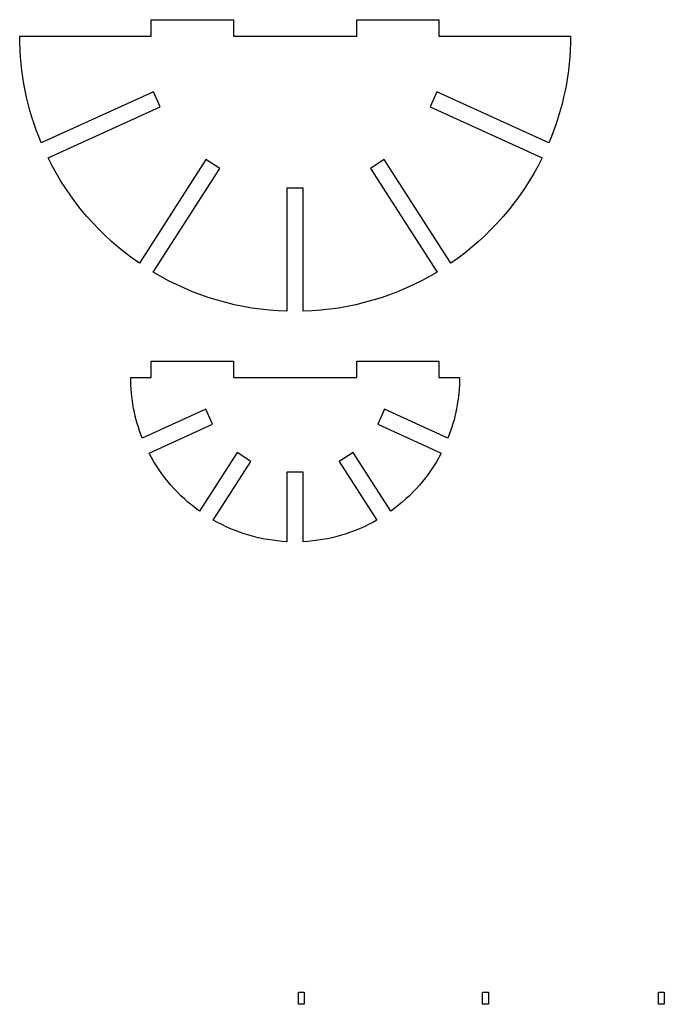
# Model space of a CAD drawing. Header units: millimetres. Extents: x -1146 to 1019, y -763 to 979.
# Tile 3 of 143: x -1000 to -939, y -502 to -410. Entities that reach past the tile are written whole.
import ezdxf

# ---------------------------------------------------------------- set-up
doc = ezdxf.new("R2010")
doc.units = ezdxf.units.MM
doc.header["$MEASUREMENT"] = 0
doc.header["$XCLIPFRAME"] = 0
doc.layers.add('Layer 1', color=7, linetype='Continuous')
picture_1 = doc.add_image_def('image6.jpg', size_in_pixel=(2839, 5861))
picture_2 = doc.add_image_def('image7.jpg', size_in_pixel=(2839, 5861))
picture_3 = doc.add_image_def('image8.jpg', size_in_pixel=(2839, 5861))

msp = doc.modelspace()

# ---------------------------------------------------------------- linework, layer by layer
at = {"layer": 'Layer 1', "lineweight": 25}
for points in [[(-999.6091, -411.1411), (-999.6091, -411.1411), (-987.2482, -411.1411), (-987.2482, -411.1411), (-987.2482, -411.1411), (-987.2482, -411.1411), (-987.2482, -409.596), (-987.2482, -409.596), (-987.2482, -409.596), (-987.2482, -409.596), (-979.5225, -409.596), (-979.5225, -409.596), (-979.5225, -409.596), (-979.5225, -409.596), (-979.5225, -411.1411), (-979.5225, -411.1411), (-979.5225, -411.1411), (-979.5225, -411.1411), (-967.934, -411.1411), (-967.934, -411.1411), (-967.934, -411.1411), (-967.934, -411.1411), (-967.934, -409.596), (-967.934, -409.596), (-967.934, -409.596), (-967.934, -409.596), (-960.2083, -409.596), (-960.2083, -409.596), (-960.2083, -409.596), (-960.2083, -409.596), (-960.2083, -411.1411), (-960.2083, -411.1411), (-960.2083, -411.1411), (-960.2083, -411.1411), (-947.8473, -411.1411), (-947.8473, -411.1411), (-947.8473, -411.1411), (-947.8473, -414.5908), (-948.5369, -418.0057), (-949.8756, -421.185), (-949.8756, -421.185), (-949.8756, -421.185), (-960.4064, -416.3756), (-960.4064, -416.3756), (-960.4064, -416.3756), (-960.4064, -416.3756), (-961.0483, -417.7811), (-961.0483, -417.7811), (-961.0483, -417.7811), (-961.0483, -417.7811), (-950.5175, -422.5905), (-950.5175, -422.5905), (-950.5175, -422.5905), (-952.4803, -426.5694), (-955.433, -429.9771), (-959.0922, -432.4862), (-959.0922, -432.4862), (-959.0922, -432.4862), (-965.3512, -422.7471), (-965.3512, -422.7471), (-965.3512, -422.7471), (-965.3512, -422.7471), (-966.6511, -423.5824), (-966.6511, -423.5824), (-966.6511, -423.5824), (-966.6511, -423.5824), (-960.3921, -433.3215), (-960.3921, -433.3215), (-960.3921, -433.3215), (-964.1945, -435.6078), (-968.5208, -436.878), (-972.9557, -437.0105), (-972.9557, -437.0105), (-972.9557, -437.0105), (-972.9557, -425.4335), (-972.9557, -425.4335), (-972.9557, -425.4335), (-972.9557, -425.4335), (-974.5008, -425.4335), (-974.5008, -425.4335), (-974.5008, -425.4335), (-974.5008, -425.4335), (-974.5008, -437.0105), (-974.5008, -437.0105), (-974.5008, -437.0105), (-978.9357, -436.878), (-983.262, -435.6078), (-987.0644, -433.3215), (-987.0644, -433.3215), (-987.0644, -433.3215), (-980.8054, -423.5824), (-980.8054, -423.5824), (-980.8054, -423.5824), (-980.8054, -423.5824), (-982.1053, -422.7471), (-982.1053, -422.7471), (-982.1053, -422.7471), (-982.1053, -422.7471), (-988.3643, -432.4862), (-988.3643, -432.4862), (-988.3643, -432.4862), (-992.0234, -429.9771), (-994.9761, -426.5694), (-996.9389, -422.5905), (-996.9389, -422.5905), (-996.9389, -422.5905), (-986.4082, -417.7811), (-986.4082, -417.7811), (-986.4082, -417.7811), (-986.4082, -417.7811), (-987.0501, -416.3756), (-987.0501, -416.3756), (-987.0501, -416.3756), (-987.0501, -416.3756), (-997.5808, -421.185), (-997.5808, -421.185), (-997.5808, -421.185), (-998.9195, -418.0057), (-999.6091, -414.5908), (-999.6091, -411.1412)], [(-989.1796, -443.2341), (-989.1796, -445.1887), (-988.8087, -447.1257), (-988.0866, -448.942), (-988.0866, -448.942), (-988.0866, -448.942), (-982.1308, -446.2221), (-982.1308, -446.2221), (-982.1308, -446.2221), (-982.1308, -446.2221), (-981.4889, -447.6276), (-981.4889, -447.6276), (-981.4889, -447.6276), (-981.4889, -447.6276), (-987.4447, -450.3475), (-987.4447, -450.3475), (-987.4447, -450.3475), (-986.3224, -452.5117), (-984.7038, -454.3797), (-982.7213, -455.7986), (-982.7213, -455.7986), (-982.7213, -455.7986), (-979.1815, -450.2905), (-979.1815, -450.2905), (-979.1815, -450.2905), (-979.1815, -450.2905), (-977.8816, -451.1258), (-977.8816, -451.1258), (-977.8816, -451.1258), (-977.8816, -451.1258), (-981.4215, -456.6339), (-981.4215, -456.6339), (-981.4215, -456.6339), (-979.3072, -457.8478), (-976.9357, -458.5442), (-974.5008, -458.666), (-974.5008, -458.666), (-974.5008, -458.666), (-974.5008, -452.1186), (-974.5008, -452.1186), (-974.5008, -452.1186), (-974.5008, -452.1186), (-972.9557, -452.1186), (-972.9557, -452.1186), (-972.9557, -452.1186), (-972.9557, -452.1186), (-972.9557, -458.666), (-972.9557, -458.666), (-972.9557, -458.666), (-970.5208, -458.5442), (-968.1493, -457.8478), (-966.035, -456.6339), (-966.035, -456.6339), (-966.035, -456.6339), (-969.5748, -451.1258), (-969.5748, -451.1258), (-969.5748, -451.1258), (-969.5748, -451.1258), (-968.275, -450.2905), (-968.275, -450.2905), (-968.275, -450.2905), (-968.275, -450.2905), (-964.7351, -455.7986), (-964.7351, -455.7986), (-964.7351, -455.7986), (-962.7526, -454.3797), (-961.1341, -452.5117), (-960.0117, -450.3475), (-960.0117, -450.3475), (-960.0117, -450.3475), (-965.9675, -447.6276), (-965.9675, -447.6276), (-965.9675, -447.6276), (-965.9675, -447.6276), (-965.3256, -446.2221), (-965.3256, -446.2221), (-965.3256, -446.2221), (-965.3256, -446.2221), (-959.3698, -448.942), (-959.3698, -448.942), (-959.3698, -448.942), (-958.6478, -447.1257), (-958.2769, -445.1887), (-958.2769, -443.2341), (-958.2769, -443.2341), (-958.2769, -443.2341), (-960.2083, -443.2341), (-960.2083, -443.2341), (-960.2083, -443.2341), (-960.2083, -443.2341), (-960.2083, -441.6889), (-960.2083, -441.6889), (-960.2083, -441.6889), (-960.2083, -441.6889), (-967.934, -441.6889), (-967.934, -441.6889), (-967.934, -441.6889), (-967.934, -441.6889), (-967.934, -443.2341), (-967.934, -443.2341), (-967.934, -443.2341), (-967.934, -443.2341), (-979.5225, -443.2341), (-979.5225, -443.2341), (-979.5225, -443.2341), (-979.5225, -443.2341), (-979.5225, -441.6889), (-979.5225, -441.6889), (-979.5225, -441.6889), (-979.5225, -441.6889), (-987.2481, -441.6889), (-987.2481, -441.6889), (-987.2481, -441.6889), (-987.2481, -441.6889), (-987.2481, -443.2341), (-987.2481, -443.2341), (-987.2481, -443.2341), (-987.2481, -443.2341), (-989.1796, -443.2341), (-989.1796, -443.2341)]]:
    msp.add_open_spline(points, degree=3, knots=[0, 0, 0, 0, 0.0322581, 0.0322581, 0.0322581, 0.0322581, 0.0645161, 0.0645161, 0.0645161, 0.0645161, 0.0967742, 0.0967742, 0.0967742, 0.0967742, 0.1290323, 0.1290323, 0.1290323, 0.1290323, 0.1612903, 0.1612903, 0.1612903, 0.1612903, 0.1935484, 0.1935484, 0.1935484, 0.1935484, 0.2258065, 0.2258065, 0.2258065, 0.2258065, 0.2580645, 0.2580645, 0.2580645, 0.2580645, 0.2903226, 0.2903226, 0.2903226, 0.2903226, 0.3225806, 0.3225806, 0.3225806, 0.3225806, 0.3548387, 0.3548387, 0.3548387, 0.3548387, 0.3870968, 0.3870968, 0.3870968, 0.3870968, 0.4193548, 0.4193548, 0.4193548, 0.4193548, 0.4516129, 0.4516129, 0.4516129, 0.4516129, 0.483871, 0.483871, 0.483871, 0.483871, 0.516129, 0.516129, 0.516129, 0.516129, 0.5483871, 0.5483871, 0.5483871, 0.5483871, 0.5806452, 0.5806452, 0.5806452, 0.5806452, 0.6129032, 0.6129032, 0.6129032, 0.6129032, 0.6451613, 0.6451613, 0.6451613, 0.6451613, 0.6774194, 0.6774194, 0.6774194, 0.6774194, 0.7096774, 0.7096774, 0.7096774, 0.7096774, 0.7419355, 0.7419355, 0.7419355, 0.7419355, 0.7741935, 0.7741935, 0.7741935, 0.7741935, 0.8064516, 0.8064516, 0.8064516, 0.8064516, 0.8387097, 0.8387097, 0.8387097, 0.8387097, 0.8709677, 0.8709677, 0.8709677, 0.8709677, 0.9032258, 0.9032258, 0.9032258, 0.9032258, 0.9354839, 0.9354839, 0.9354839, 0.9354839, 1, 1, 1, 1], dxfattribs=at)

# ---------------------------------------------------------------- pictures from other files: only their frames are drawn
at = {"layer": 'Layer 1'}
image = msp.add_image(picture_1, insert=(-960.0882, -590.6339), size_in_units=(39.438, 81.4114), dxfattribs=at)
image.set_boundary_path([(-960.088, -590.634), (-920.65, -509.223)])
image = msp.add_image(picture_2, insert=(-943.0136, -590.6339), size_in_units=(39.438, 81.4114), dxfattribs=at)
image.set_boundary_path([(-943.014, -590.634), (-903.576, -509.223)])
image = msp.add_image(picture_3, insert=(-926.7151, -590.6339), size_in_units=(39.438, 81.4114), dxfattribs=at)
image.set_boundary_path([(-926.715, -590.634), (-887.277, -509.223)])

doc.saveas('drawing.dxf')
